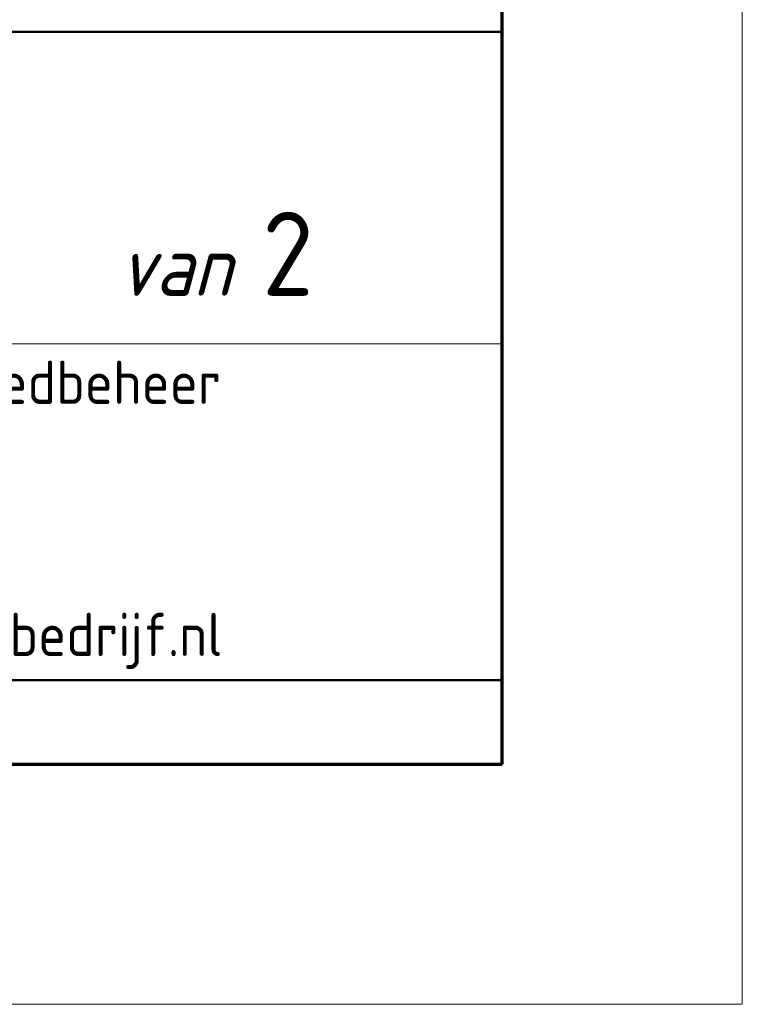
# Model space of a CAD drawing. Header units: millimetres. Extents: x -1609 to 2109, y 0 to 841.
# Tile 26 of 65: x -30 to 0, y 0 to 41. Entities that reach past the tile are written whole.
import ezdxf

# ---------------------------------------------------------------- set-up
doc = ezdxf.new("R2010")
doc.units = ezdxf.units.MM
doc.layers.add('RVB_ALG_TEKENBLAD_ALGEMEEN', color=2, linetype='Continuous')
doc.styles.add('RVB_TXT', font='isocp.shx')

# ---------------------------------------------------------------- blocks, each defined once
blk = doc.blocks.new('*U10')
at = {"color": 1, "linetype": 'Continuous', "lineweight": 18}
blk.add_lwpolyline([(-1609, 0), (0, 0), (0, 841), (-1609, 841)], close=True, dxfattribs=at)
at = {"color": 5, "linetype": 'Continuous', "lineweight": 70}
blk.add_lwpolyline([(-1599, 10), (-10, 10), (-10, 831), (-1599, 831)], close=True, dxfattribs=at)
blk = doc.blocks.new('*U14')
at = {"color": 1, "linetype": 'Continuous', "lineweight": 18, "transparency": 16777216}
blk.add_line((-10, 27.5), (-49.5, 27.5), dxfattribs=at)
at = {"color": 4, "linetype": 'Continuous', "lineweight": 50, "transparency": 16777216}
blk.add_lwpolyline([(-168, 13.5), (-10, 13.5), (-10, 40.5), (-168, 40.5)], close=True, dxfattribs=at)
at = {"color": 2, "linetype": 'Continuous', "lineweight": 25, "transparency": 16777216, "style": 'RVB_TXT', "oblique": 15}
blk.add_text('van', height=2.5, rotation=360, dxfattribs=at).set_placement((-26, 29.5))
at = {"color": 1, "linetype": 'Continuous', "lineweight": 18, "transparency": 16777216, "style": 'RVB_TXT'}
for s, p in [('Directie - Vastgoedbeheer', (-48.5, 25)), ('www.rijksvastgoedbedrijf.nl', (-48.5, 14.5))]:
    blk.add_text(s, height=1.8, dxfattribs=at).set_placement(p)
at = {"color": 3, "linetype": 'Continuous', "lineweight": 35, "transparency": 16777216, "style": 'RVB_TXT'}
for tag, p in [('RVB_PROJNAAM', (-167, 111.5)), ('RVB_PROJLOC', (-167, 105.5)), ('RVB_SPEC1', (-167, 95)), ('RVB_SPEC2', (-167, 89)), ('RVB_SPEC3', (-167, 83)), ('RVB_SPEC4', (-167, 77)), ('RVB_SPEC5', (-167, 71)), ('RVB_DISC1', (-20, 29.5))]:
    blk.add_attdef(tag, p, '', height=3.5, dxfattribs=at)
at = {"color": 2, "linetype": 'Continuous', "lineweight": 25, "transparency": 16777216, "style": 'RVB_TXT'}
for tag, p in [('RVB_OBJNR', (-138, 65)), ('RVB_AUTEUR', (-59, 65)), ('RVB_GEBNR', (-138, 60.5)), ('RVB_CONTROLE', (-59, 60.5)), ('RVB_BESTNR', (-138, 56)), ('RVB_DATUM', (-59, 56)), ('RVB_PROJNR', (-138, 51.5)), ('RVB_SCHAAL', (-59, 51.5)), ('RVB_FASE', (-138, 47)), ('RVB_FORM', (-59, 47)), ('RVB_VERSIE', (-138, 42.5)), ('RVB_DOCUMENTCODE', (-88, 42.5))]:
    blk.add_attdef(tag, p, '', height=2.5, dxfattribs=at)
at = {"color": 200, "linetype": 'Continuous', "transparency": 16777216, "style": 'RVB_TXT', "flags": 1}
for tag, p in [('RVB_ICODE', (-48.5, 42.5)), ('RVB_BOUWLAAG', (-28.75, 42.5))]:
    blk.add_attdef(tag, p, '', height=2.5, dxfattribs=at)
at = {"color": 4, "linetype": 'Continuous', "lineweight": 50, "transparency": 16777216, "style": 'RVB_TXT'}
blk.add_attdef('RVB_DISC', (-48.5, 29.5), '', height=5, dxfattribs=at)

msp = doc.modelspace()

# ---------------------------------------------------------------- block references
at = {"layer": 'RVB_ALG_TEKENBLAD_ALGEMEEN', "transparency": 16777216}
msp.add_blockref('*U10', (0, 0), dxfattribs=at)
ref = msp.add_blockref('*U14', (0, 0), dxfattribs=at)
ref.add_attrib('RVB_DISC1', '2', (-20, 29.5), dxfattribs={"layer": '0', "color": 3, "linetype": 'Continuous', "lineweight": 35, "transparency": 16777216, "height": 3.5, "style": 'RVB_TXT'})

doc.saveas('drawing.dxf')
